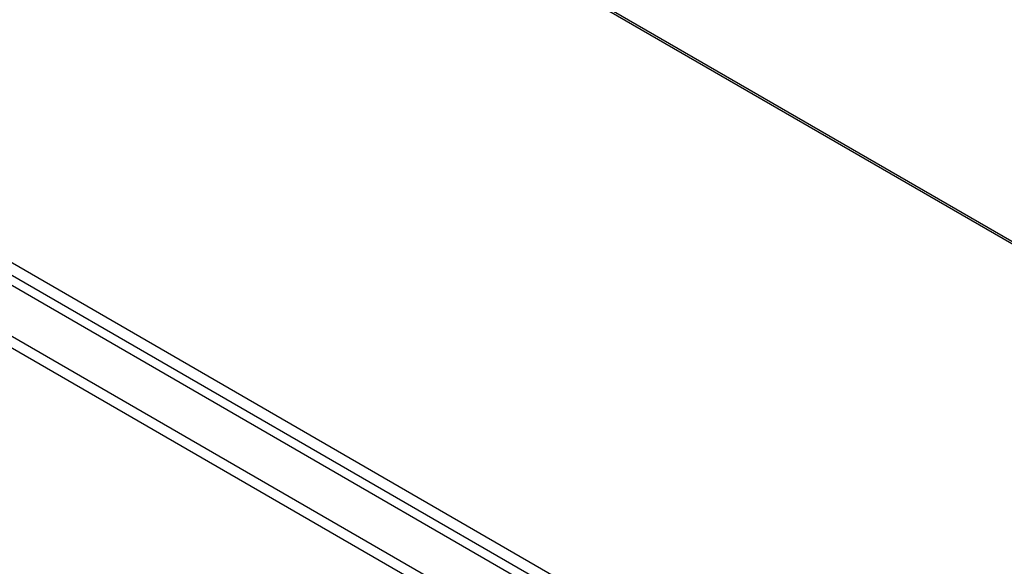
# Model space of a CAD drawing. Header units: inches. Extents: x 20 to 506, y 54 to 236.
# Tile 226 of 245: x 471.48 to 484.69, y 203.4 to 210.72. Entities that reach past the tile are written whole.
import ezdxf

# ---------------------------------------------------------------- set-up
doc = ezdxf.new("R2010")
doc.units = ezdxf.units.IN
doc.header["$MEASUREMENT"] = 0
doc.layers.add('Visible Edges(ANSI)', color=7, linetype='Continuous', lineweight=25)
doc.layers.add('Visible Tangent Edges(ANSI)', color=7, linetype='Continuous', lineweight=25)

msp = doc.modelspace()

# ---------------------------------------------------------------- linework, layer by layer
at = {"layer": 'Visible Edges(ANSI)'}
for p, q in [((471.736, 215.287), (504.544, 196.345)), ((464.624, 211.058), (498.285, 191.623))]:
    msp.add_line(p, q, dxfattribs=at)
at = {"layer": 'Visible Tangent Edges(ANSI)'}
for p, q in [((504.544, 196.311), (471.686, 215.282)), ((498.556, 191.765), (464.755, 211.28)), ((464.685, 211.159), (498.486, 191.644)), ((464.033, 210.717), (497.695, 191.282)), ((497.625, 191.161), (463.963, 210.596))]:
    msp.add_line(p, q, dxfattribs=at)

doc.saveas('drawing.dxf')
